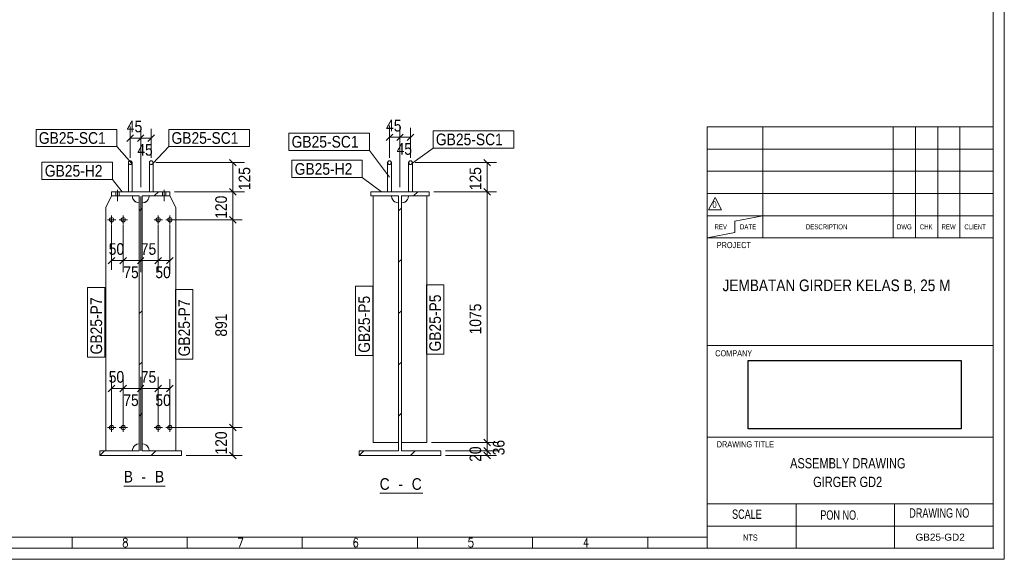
# Model space of a CAD drawing. Header units: millimetres. Extents: x 2 to 405, y 5 to 282.
# Tile 4 of 7: x 194 to 405, y 5 to 121. Entities that reach past the tile are written whole.
import ezdxf

# ---------------------------------------------------------------- set-up
doc = ezdxf.new("R2010")
doc.units = ezdxf.units.MM
doc.linetypes.add('XKITLINE00', pattern=[0])
doc.linetypes.add('XKITLINE01', pattern=[4, 1, -1, 1, -1])
for name, color, linetype, lineweight in [('Bolt', 7, 'Continuous', 0), ('DrawingSheet', 5, 'Continuous', 0), ('OtherObjectType', 1, 'Continuous', 0), ('Part', 2, 'Continuous', 0), ('PartMark', 3, 'Continuous', 0), ('Z-DIMENSIONS', 1, 'Continuous', 0)]:
    doc.layers.add(name, color=color, linetype=linetype, lineweight=lineweight)
doc.styles.add('ARIAL', font='ARIAL.TTF')
doc.styles.add('ARIAL_NARROW', font='ARIALN.TTF')
doc.styles.add('ROMANS', font='ROMANS__.TTF')
doc.styles.add('TECHNICLITE', font='TECHL___.TTF')
picture_1 = doc.add_image_def('image2.png', size_in_pixel=(4018, 1163))

# ---------------------------------------------------------------- blocks, each defined once
blk = doc.blocks.new('*A2')
at = {"layer": 'Part', "linetype": 'XKITLINE00', "lineweight": 0}
for p, q in [((222.76, 82.91), (223.66, 83.81)), ((219.57, 79.71), (220.17, 80.31)), ((219.57, 68.71), (220.17, 69.31)), ((219.57, 57.71), (220.17, 58.31)), ((219.57, 46.71), (220.17, 47.31)), ((219.57, 35.71), (220.17, 36.31)), ((211.12, 27.26), (212.12, 28.26)), ((222.12, 27.26), (223.12, 28.26))]:
    blk.add_line(p, q, dxfattribs=at)
blk = doc.blocks.new('*A3')
at = {"layer": 'Part', "linetype": 'XKITLINE00', "lineweight": 0}
for p, q in [((278.35, 82.91), (279.25, 83.81)), ((275.15, 79.71), (275.75, 80.31)), ((275.15, 68.71), (275.75, 69.31)), ((275.15, 57.71), (275.75, 58.31)), ((275.15, 46.71), (275.75, 47.31)), ((275.15, 35.71), (275.75, 36.31)), ((266.7, 27.26), (267.7, 28.26)), ((277.7, 27.26), (278.7, 28.26)), ((266.7, 27.26), (266.7, 27.26))]:
    blk.add_line(p, q, dxfattribs=at)
blk = doc.blocks.new('*A228')
at = {"layer": 'Bolt', "linetype": 'XKITLINE00', "lineweight": 0}
for p, q in [((214.52, 83.81), (214.52, 82.91)), ((214.87, 84.21), (214.87, 81.81)), ((215.22, 83.81), (215.22, 82.91)), ((224.52, 83.81), (224.52, 82.91)), ((224.87, 84.21), (224.87, 81.81)), ((225.22, 83.81), (225.22, 82.91))]:
    blk.add_line(p, q, dxfattribs=at)
blk = doc.blocks.new('*A229')
at = {"layer": 'Bolt', "linetype": 'XKITLINE00', "lineweight": 0}
for p, q in [((223.62, 76.91), (223.62, 78.71)), ((226.12, 76.91), (226.12, 78.71)), ((224.52, 77.81), (222.72, 77.81)), ((227.02, 77.81), (225.22, 77.81))]:
    blk.add_line(p, q, dxfattribs=at)
for centre in [(223.62, 77.81), (226.12, 77.81)]:
    blk.add_circle(centre, 0.45, dxfattribs=at)
blk = doc.blocks.new('*A230')
at = {"layer": 'Bolt', "linetype": 'XKITLINE00', "lineweight": 0}
for p, q in [((223.62, 32.36), (223.62, 34.16)), ((226.12, 32.36), (226.12, 34.16)), ((224.52, 33.26), (222.72, 33.26)), ((227.02, 33.26), (225.22, 33.26))]:
    blk.add_line(p, q, dxfattribs=at)
for centre in [(223.62, 33.26), (226.12, 33.26)]:
    blk.add_circle(centre, 0.45, dxfattribs=at)
blk = doc.blocks.new('*A231')
at = {"layer": 'Bolt', "linetype": 'XKITLINE00', "lineweight": 0}
for p, q in [((213.62, 78.71), (213.62, 76.91)), ((216.12, 78.71), (216.12, 76.91)), ((212.72, 77.81), (214.52, 77.81)), ((215.22, 77.81), (217.02, 77.81))]:
    blk.add_line(p, q, dxfattribs=at)
for centre in [(213.62, 77.81), (216.12, 77.81)]:
    blk.add_circle(centre, 0.45, dxfattribs=at)
blk = doc.blocks.new('*A232')
at = {"layer": 'Bolt', "linetype": 'XKITLINE00', "lineweight": 0}
for p, q in [((213.62, 34.16), (213.62, 32.36)), ((216.12, 34.16), (216.12, 32.36)), ((212.72, 33.26), (214.52, 33.26)), ((215.22, 33.26), (217.02, 33.26))]:
    blk.add_line(p, q, dxfattribs=at)
for centre in [(213.62, 33.26), (216.12, 33.26)]:
    blk.add_circle(centre, 0.45, dxfattribs=at)
blk = doc.blocks.new('*A233')
at = {"layer": 'Part', "linetype": 'XKITLINE00', "lineweight": 0}
for p, q in [((213.62, 82.91), (213.62, 83.81)), ((213.62, 83.81), (226.12, 83.81)), ((219.57, 82.91), (213.62, 82.91)), ((219.57, 28.26), (219.57, 82.91)), ((226.12, 82.91), (220.17, 82.91)), ((220.17, 82.91), (220.17, 28.26)), ((226.12, 83.81), (226.12, 82.91)), ((211.12, 27.26), (211.12, 28.26)), ((211.12, 28.26), (219.57, 28.26)), ((220.17, 28.26), (228.62, 28.26)), ((228.62, 28.26), (228.62, 27.26)), ((228.62, 27.26), (211.12, 27.26))]:
    blk.add_line(p, q, dxfattribs=at)
blk = doc.blocks.new('*A234')
at = {"layer": 'Part', "linetype": 'XKITLINE00', "lineweight": 0}
for p, q in [((221.67, 82.91), (221.59, 82.44)), ((226.12, 82.91), (227.37, 80.41)), ((220.63, 81.48), (220.17, 81.41)), ((227.37, 80.41), (227.37, 28.26)), ((220.17, 29.76), (220.63, 29.68)), ((221.59, 28.72), (221.67, 28.26))]:
    blk.add_line(p, q, dxfattribs=at)
at = {"layer": 'Part', "linetype": 'XKITLINE01', "lineweight": 0}
for p, q in [((221.59, 82.44), (221.67, 82.91)), ((226.12, 82.91), (221.67, 82.91)), ((220.17, 81.41), (220.63, 81.48)), ((220.17, 29.76), (220.17, 81.41)), ((220.63, 29.68), (220.17, 29.76)), ((221.67, 28.26), (221.59, 28.72)), ((227.37, 28.26), (221.67, 28.26))]:
    blk.add_line(p, q, dxfattribs=at)
at = {"layer": 'Part', "linetype": 'XKITLINE00', "lineweight": 0}
for centre, start, end in [((220.17, 82.91), 288, 342), ((220.17, 28.26), 18, 72)]:
    blk.add_arc(centre, 1.5, start, end, dxfattribs=at)
at = {"layer": 'Part', "linetype": 'XKITLINE01', "lineweight": 0}
for centre, start, end in [((220.17, 82.91), 288, 342), ((220.17, 28.26), 18, 72)]:
    blk.add_arc(centre, 1.5, start, end, dxfattribs=at)
blk = doc.blocks.new('*A235')
at = {"layer": 'Part', "linetype": 'XKITLINE00', "lineweight": 0}
for p, q in [((213.62, 82.91), (212.37, 80.41)), ((218.14, 82.44), (218.07, 82.91)), ((212.37, 80.41), (212.37, 28.26)), ((219.57, 81.41), (219.1, 81.48)), ((219.1, 29.68), (219.57, 29.76)), ((218.07, 28.26), (218.14, 28.72))]:
    blk.add_line(p, q, dxfattribs=at)
at = {"layer": 'Part', "linetype": 'XKITLINE01', "lineweight": 0}
for p, q in [((218.07, 82.91), (213.62, 82.91)), ((218.07, 82.91), (218.14, 82.44)), ((219.1, 81.48), (219.57, 81.41)), ((219.57, 29.76), (219.57, 81.41)), ((219.57, 29.76), (219.1, 29.68)), ((212.37, 28.26), (218.07, 28.26)), ((218.14, 28.72), (218.07, 28.26))]:
    blk.add_line(p, q, dxfattribs=at)
at = {"layer": 'Part', "linetype": 'XKITLINE00', "lineweight": 0}
for centre, start, end in [((219.57, 82.91), 198, 252), ((219.57, 28.26), 108, 162)]:
    blk.add_arc(centre, 1.5, start, end, dxfattribs=at)
at = {"layer": 'Part', "linetype": 'XKITLINE01', "lineweight": 0}
for centre, start, end in [((219.57, 82.91), 198, 252), ((219.57, 28.26), 108, 162)]:
    blk.add_arc(centre, 1.5, start, end, dxfattribs=at)
blk = doc.blocks.new('*A236')
at = {"layer": 'Part', "linetype": 'XKITLINE00', "lineweight": 0}
for p, q in [((217.22, 90.06), (217.33, 90.34)), ((217.22, 90.06), (217.22, 83.81)), ((217.33, 90.34), (217.62, 90.46)), ((217.62, 90.46), (217.9, 90.34)), ((218.02, 90.06), (217.9, 90.34)), ((218.02, 83.81), (218.02, 90.06))]:
    blk.add_line(p, q, dxfattribs=at)
at = {"layer": 'Part', "linetype": 'XKITLINE01', "lineweight": 0}
blk.add_line((218.02, 83.81), (217.22, 83.81), dxfattribs=at)
for start, end in [(45, 225), (225, 45)]:
    blk.add_arc((217.62, 90.06), 0.4, start, end, dxfattribs=at)
blk = doc.blocks.new('*A237')
at = {"layer": 'Part', "linetype": 'XKITLINE00', "lineweight": 0}
for p, q in [((221.72, 90.06), (221.83, 90.34)), ((221.72, 90.06), (221.72, 83.81)), ((221.83, 90.34), (222.12, 90.46)), ((222.12, 90.46), (222.4, 90.34)), ((222.52, 90.06), (222.4, 90.34)), ((222.52, 83.81), (222.52, 90.06))]:
    blk.add_line(p, q, dxfattribs=at)
at = {"layer": 'Part', "linetype": 'XKITLINE01', "lineweight": 0}
blk.add_line((221.72, 83.81), (222.52, 83.81), dxfattribs=at)
for start, end in [(45, 225), (225, 45)]:
    blk.add_arc((222.12, 90.06), 0.4, start, end, dxfattribs=at)
blk = doc.blocks.new('*A238')
at = {"layer": 'Part', "linetype": 'XKITLINE00', "lineweight": 0}
for p, q in [((269.2, 82.91), (269.2, 83.81)), ((269.2, 83.81), (281.7, 83.81)), ((275.15, 82.91), (269.2, 82.91)), ((275.15, 28.26), (275.15, 82.91)), ((281.7, 82.91), (275.75, 82.91)), ((275.75, 82.91), (275.75, 28.26)), ((281.7, 83.81), (281.7, 82.91)), ((266.7, 27.26), (266.7, 28.26)), ((266.7, 28.26), (275.15, 28.26)), ((275.75, 28.26), (284.2, 28.26)), ((284.2, 28.26), (284.2, 27.26)), ((284.2, 27.26), (266.7, 27.26))]:
    blk.add_line(p, q, dxfattribs=at)
blk = doc.blocks.new('*A239')
at = {"layer": 'Part', "linetype": 'XKITLINE00', "lineweight": 0}
for p, q in [((277.25, 82.91), (277.18, 82.44)), ((281.2, 82.91), (281.2, 30.06)), ((276.22, 81.48), (275.75, 81.41)), ((275.75, 30.06), (281.2, 30.06))]:
    blk.add_line(p, q, dxfattribs=at)
at = {"layer": 'Part', "linetype": 'XKITLINE01', "lineweight": 0}
for p, q in [((277.18, 82.44), (277.25, 82.91)), ((277.25, 82.91), (281.2, 82.91)), ((275.75, 81.41), (276.22, 81.48)), ((275.75, 81.41), (275.75, 30.06))]:
    blk.add_line(p, q, dxfattribs=at)
at = {"layer": 'Part', "linetype": 'XKITLINE00', "lineweight": 0}
blk.add_arc((275.75, 82.91), 1.5, 288, 342, dxfattribs=at)
at = {"layer": 'Part', "linetype": 'XKITLINE01', "lineweight": 0}
blk.add_arc((275.75, 82.91), 1.5, 288, 342, dxfattribs=at)
blk = doc.blocks.new('*A240')
at = {"layer": 'Part', "linetype": 'XKITLINE00', "lineweight": 0}
for p, q in [((269.7, 82.91), (269.7, 30.06)), ((273.73, 82.44), (273.65, 82.91)), ((275.15, 81.41), (274.69, 81.48)), ((269.7, 30.06), (275.15, 30.06))]:
    blk.add_line(p, q, dxfattribs=at)
at = {"layer": 'Part', "linetype": 'XKITLINE01', "lineweight": 0}
for p, q in [((269.7, 82.91), (273.65, 82.91)), ((273.65, 82.91), (273.73, 82.44)), ((274.69, 81.48), (275.15, 81.41)), ((275.15, 30.06), (275.15, 81.41))]:
    blk.add_line(p, q, dxfattribs=at)
at = {"layer": 'Part', "linetype": 'XKITLINE00', "lineweight": 0}
blk.add_arc((275.15, 82.91), 1.5, 198, 252, dxfattribs=at)
at = {"layer": 'Part', "linetype": 'XKITLINE01', "lineweight": 0}
blk.add_arc((275.15, 82.91), 1.5, 198, 252, dxfattribs=at)
blk = doc.blocks.new('*A241')
at = {"layer": 'Part', "linetype": 'XKITLINE01', "lineweight": 0}
for p, q in [((272.8, 90.06), (272.8, 83.81)), ((272.8, 90.06), (272.92, 89.77)), ((272.92, 89.77), (273.2, 89.66)), ((273.2, 89.66), (273.48, 89.77)), ((273.48, 89.77), (273.6, 90.06)), ((273.6, 90.06), (273.6, 83.81)), ((273.6, 83.81), (272.8, 83.81))]:
    blk.add_line(p, q, dxfattribs=at)
for start, end in [(135, 315), (315, 135)]:
    blk.add_arc((273.2, 90.06), 0.4, start, end, dxfattribs=at)
blk = doc.blocks.new('*A242')
at = {"layer": 'Part', "linetype": 'XKITLINE01', "lineweight": 0}
for p, q in [((277.3, 90.06), (277.3, 83.81)), ((277.3, 90.06), (277.42, 89.77)), ((277.42, 89.77), (277.7, 89.66)), ((277.7, 89.66), (277.98, 89.77)), ((277.98, 89.77), (278.1, 90.06)), ((278.1, 90.06), (278.1, 83.81)), ((277.3, 83.81), (278.1, 83.81))]:
    blk.add_line(p, q, dxfattribs=at)
for start, end in [(135, 315), (315, 135)]:
    blk.add_arc((277.7, 90.06), 0.4, start, end, dxfattribs=at)
blk = doc.blocks.new('*A243')
at = {"layer": 'Part', "linetype": 'XKITLINE00', "lineweight": 0}
for p, q in [((272.8, 90.06), (272.92, 90.34)), ((272.8, 90.06), (272.8, 83.81)), ((272.92, 90.34), (273.2, 90.46)), ((273.2, 90.46), (273.48, 90.34)), ((273.6, 90.06), (273.48, 90.34)), ((273.6, 83.81), (273.6, 90.06))]:
    blk.add_line(p, q, dxfattribs=at)
at = {"layer": 'Part', "linetype": 'XKITLINE01', "lineweight": 0}
blk.add_line((273.6, 83.81), (272.8, 83.81), dxfattribs=at)
for start, end in [(45, 225), (225, 45)]:
    blk.add_arc((273.2, 90.06), 0.4, start, end, dxfattribs=at)
blk = doc.blocks.new('*A244')
at = {"layer": 'Part', "linetype": 'XKITLINE00', "lineweight": 0}
for p, q in [((277.3, 90.06), (277.42, 90.34)), ((277.3, 90.06), (277.3, 83.81)), ((277.42, 90.34), (277.7, 90.46)), ((277.7, 90.46), (277.98, 90.34)), ((278.1, 90.06), (277.98, 90.34)), ((278.1, 83.81), (278.1, 90.06))]:
    blk.add_line(p, q, dxfattribs=at)
at = {"layer": 'Part', "linetype": 'XKITLINE01', "lineweight": 0}
blk.add_line((277.3, 83.81), (278.1, 83.81), dxfattribs=at)
for start, end in [(45, 225), (225, 45)]:
    blk.add_arc((277.7, 90.06), 0.4, start, end, dxfattribs=at)
blk = doc.blocks.new('*A245')
at = {"layer": 'DrawingSheet', "linetype": 'XKITLINE00', "lineweight": 0}
for p, q in [((405, 5), (405, 282)), ((5, 5), (405, 5))]:
    blk.add_line(p, q, dxfattribs=at)
blk = doc.blocks.new('*A247')
at = {"layer": 'OtherObjectType', "linetype": 'XKITLINE00', "lineweight": 0}
for p, q in [((405, 5), (405, 282)), ((402.62, 279.62), (402.62, 7.38)), ((402.62, 63.21), (402.62, 277.24)), ((402.62, 63.21), (402.62, 277.24)), ((341.31, 7.38), (341.31, 97.73)), ((341.31, 97.72), (402.62, 97.72)), ((353.22, 73.91), (353.22, 97.72)), ((353.22, 73.91), (353.22, 97.72)), ((381.19, 73.91), (381.19, 97.72)), ((381.19, 73.91), (381.19, 97.72)), ((385.96, 73.91), (385.96, 97.72)), ((385.96, 73.91), (385.96, 97.72)), ((390.72, 73.91), (390.72, 97.72)), ((390.72, 73.91), (390.72, 97.72)), ((395.48, 73.91), (395.48, 97.72)), ((395.48, 73.91), (395.48, 97.72)), ((341.31, 92.96), (402.62, 92.96)), ((341.31, 92.96), (402.62, 92.96)), ((341.31, 88.2), (402.62, 88.2)), ((341.31, 88.2), (402.62, 88.2)), ((341.31, 83.44), (402.62, 83.44)), ((341.6, 79.92), (342.99, 82.61)), ((342.99, 82.61), (344.37, 79.92)), ((341.31, 78.67), (402.62, 78.67)), ((344.37, 79.92), (341.6, 79.92)), ((347.26, 77.48), (353.22, 78.67)), ((347.26, 75.1), (347.26, 77.48)), ((347.26, 75.1), (341.31, 73.91)), ((341.31, 73.91), (402.62, 73.91)), ((341.31, 50.85), (402.62, 50.85)), ((341.31, 31.19), (402.62, 31.19)), ((341.31, 16.9), (402.62, 16.9)), ((360.35, 16.9), (360.35, 7.38)), ((381.48, 16.9), (381.48, 7.38)), ((341.31, 12.14), (402.62, 12.14)), ((9.76, 9.76), (341.31, 9.76)), ((205.14, 9.76), (205.14, 7.38)), ((229.83, 9.76), (229.83, 7.38)), ((254.51, 9.76), (254.51, 7.38)), ((279.2, 9.76), (279.2, 7.38)), ((303.88, 9.76), (303.88, 7.38)), ((328.57, 9.76), (328.57, 7.38)), ((328.57, 9.76), (328.57, 7.38)), ((402.79, 7.38), (7.38, 7.38)), ((5, 5), (405, 5))]:
    blk.add_line(p, q, dxfattribs=at)
at = {"layer": 'OtherObjectType'}
for s, height, style, width, p in [('0', 1.44, 'TECHNICLITE', 0.85, (342.44, 80.32)), ('REV', 1.071, 'TECHNICLITE', 0.85, (342.88, 75.76)), ('DATE', 1.071, 'TECHNICLITE', 0.85, (348.33, 75.76)), ('DESCRIPTION', 1.0714, 'TECHNICLITE', 0.85, (362.46, 75.76)), ('DWG', 1.071, 'TECHNICLITE', 0.85, (381.98, 75.76)), ('CHK', 1.071, 'TECHNICLITE', 0.85, (386.89, 75.76)), ('REW', 1.071, 'TECHNICLITE', 0.85, (391.54, 75.76)), ('CLIENT', 1.071, 'TECHNICLITE', 0.85, (396.43, 75.76)), ('PROJECT', 1.321, 'ARIAL', 0.85, (343.35, 71.73)), ('JEMBATAN GIRDER KELAS B, 25 M', 2.5, 'ARIAL_NARROW', 1.02, (344.6, 62.5)), ('COMPANY', 1.321, 'ARIAL', 0.85, (343.02, 48.52)), ('DRAWING TITLE', 1.3207, 'ARIAL', 0.85, (343.35, 29)), ('ASSEMBLY DRAWING', 2.2, 'ARIAL_NARROW', 0.935, (359.08, 24.5)), ('GIRGER GD2', 2.2, 'ARIAL_NARROW', 0.935, (364.02, 20.5)), ('SCALE', 2, 'TECHNICLITE', 0.85, (346.63, 13.68)), ('PON NO.', 2, 'TECHNICLITE', 0.85, (365.55, 13.49)), ('DRAWING NO', 2, 'TECHNICLITE', 0.85, (384.62, 13.93)), ('8', 1.9, 'ROMANS', 0.85, (215.88, 7.62)), ('7', 1.9, 'ROMANS', 0.85, (240.57, 7.62)), ('6', 1.9, 'ROMANS', 0.85, (265.25, 7.62)), ('5', 1.9, 'ROMANS', 0.85, (289.94, 7.62)), ('4', 1.9, 'ROMANS', 0.85, (314.62, 7.62)), ('4', 1.9, 'ROMANS', 0.85, (314.62, 7.62)), ('NTS', 1.321, 'ARIAL', 0.85, (349, 9)), ('GB25-GD2', 1.5, 'ARIAL', 1.02, (385.96, 9))]:
    blk.add_text(s, height=height, dxfattribs=dict(at, style=style, width=width)).set_placement(p)
image = blk.add_image(picture_1, insert=(350.06, 32.98), size_in_units=(45.7, 14.66))
blk = doc.blocks.new('*A328')
at = {"layer": 'Z-DIMENSIONS', "linetype": 'XKITLINE00', "lineweight": 0}
for p, q in [((217.62, 91.06), (217.62, 97.81)), ((219.87, 84.81), (219.87, 97.81)), ((218.32, 96.02), (216.91, 94.6)), ((217.62, 95.31), (219.87, 95.31)), ((220.57, 96.02), (219.16, 94.6))]:
    blk.add_line(p, q, dxfattribs=at)
at = {"layer": 'Z-DIMENSIONS'}
for p in [(217.62, 95.31), (219.87, 95.31)]:
    blk.add_point(p, dxfattribs=at)
at = {"layer": 'Z-DIMENSIONS', "style": 'ARIAL', "width": 0.85}
blk.add_text('45', height=2.5, dxfattribs=at).set_placement((216.89, 96.56))
blk = doc.blocks.new('*A329')
at = {"layer": 'Z-DIMENSIONS', "linetype": 'XKITLINE00', "lineweight": 0}
for p, q in [((219.87, 84.81), (219.87, 97.31)), ((222.12, 91.06), (222.12, 97.31)), ((220.57, 96.02), (219.16, 94.6)), ((219.87, 95.31), (222.12, 95.31)), ((222.82, 96.02), (221.41, 94.6))]:
    blk.add_line(p, q, dxfattribs=at)
at = {"layer": 'Z-DIMENSIONS'}
for p in [(219.87, 95.31), (222.12, 95.31)]:
    blk.add_point(p, dxfattribs=at)
at = {"layer": 'Z-DIMENSIONS', "style": 'ARIAL', "width": 0.85}
blk.add_text('45', height=2.5, dxfattribs=at).set_placement((219.14, 91.56))
blk = doc.blocks.new('*A330')
at = {"layer": 'Z-DIMENSIONS', "linetype": 'XKITLINE00', "lineweight": 0}
for p, q in [((214.32, 42.33), (212.91, 40.91)), ((213.62, 34.26), (213.62, 44.12)), ((216.82, 42.33), (215.41, 40.91)), ((216.12, 34.26), (216.12, 44.12)), ((213.62, 41.62), (216.12, 41.62))]:
    blk.add_line(p, q, dxfattribs=at)
at = {"layer": 'Z-DIMENSIONS'}
for p in [(213.62, 41.62), (216.12, 41.62)]:
    blk.add_point(p, dxfattribs=at)
at = {"layer": 'Z-DIMENSIONS', "style": 'ARIAL', "width": 0.85}
blk.add_text('50', height=2.5, dxfattribs=at).set_placement((213.01, 42.87))
blk = doc.blocks.new('*A331')
at = {"layer": 'Z-DIMENSIONS', "linetype": 'XKITLINE00', "lineweight": 0}
for p, q in [((216.82, 42.33), (215.41, 40.91)), ((216.12, 34.26), (216.12, 43.62)), ((220.57, 42.33), (219.16, 40.91)), ((219.87, 28.26), (219.87, 43.62)), ((216.12, 41.62), (219.87, 41.62))]:
    blk.add_line(p, q, dxfattribs=at)
at = {"layer": 'Z-DIMENSIONS'}
for p in [(216.12, 41.62), (219.87, 41.62)]:
    blk.add_point(p, dxfattribs=at)
at = {"layer": 'Z-DIMENSIONS', "style": 'ARIAL', "width": 0.85}
blk.add_text('75', height=2.5, dxfattribs=at).set_placement((216.14, 37.87))
blk = doc.blocks.new('*A332')
at = {"layer": 'Z-DIMENSIONS', "linetype": 'XKITLINE00', "lineweight": 0}
for p, q in [((220.57, 42.33), (219.16, 40.91)), ((219.87, 28.26), (219.87, 44.12)), ((224.32, 42.33), (222.91, 40.91)), ((223.62, 34.26), (223.62, 44.12)), ((219.87, 41.62), (223.62, 41.62))]:
    blk.add_line(p, q, dxfattribs=at)
at = {"layer": 'Z-DIMENSIONS'}
for p in [(219.87, 41.62), (223.62, 41.62)]:
    blk.add_point(p, dxfattribs=at)
at = {"layer": 'Z-DIMENSIONS', "style": 'ARIAL', "width": 0.85}
blk.add_text('75', height=2.5, dxfattribs=at).set_placement((219.89, 42.87))
blk = doc.blocks.new('*A333')
at = {"layer": 'Z-DIMENSIONS', "linetype": 'XKITLINE00', "lineweight": 0}
for p, q in [((224.32, 42.33), (222.91, 40.91)), ((223.62, 34.26), (223.62, 43.62)), ((226.82, 42.33), (225.41, 40.91)), ((226.12, 34.26), (226.12, 43.62)), ((223.62, 41.62), (226.12, 41.62))]:
    blk.add_line(p, q, dxfattribs=at)
at = {"layer": 'Z-DIMENSIONS'}
for p in [(223.62, 41.62), (226.12, 41.62)]:
    blk.add_point(p, dxfattribs=at)
at = {"layer": 'Z-DIMENSIONS', "style": 'ARIAL', "width": 0.85}
blk.add_text('50', height=2.5, dxfattribs=at).set_placement((223.01, 37.87))
blk = doc.blocks.new('*A334')
at = {"layer": 'Z-DIMENSIONS', "linetype": 'XKITLINE00', "lineweight": 0}
for p, q in [((213.62, 76.81), (213.62, 67.04)), ((216.12, 76.81), (216.12, 67.04)), ((214.32, 69.74), (212.91, 68.33)), ((216.82, 69.74), (215.41, 68.33)), ((213.62, 69.04), (216.12, 69.04))]:
    blk.add_line(p, q, dxfattribs=at)
at = {"layer": 'Z-DIMENSIONS'}
for p in [(213.62, 69.04), (216.12, 69.04)]:
    blk.add_point(p, dxfattribs=at)
at = {"layer": 'Z-DIMENSIONS', "style": 'ARIAL', "width": 0.85}
blk.add_text('50', height=2.5, dxfattribs=at).set_placement((213.01, 70.29))
blk = doc.blocks.new('*A335')
at = {"layer": 'Z-DIMENSIONS', "linetype": 'XKITLINE00', "lineweight": 0}
for p, q in [((219.87, 82.81), (219.87, 66.54)), ((216.12, 76.81), (216.12, 66.54)), ((216.82, 69.74), (215.41, 68.33)), ((220.57, 69.74), (219.16, 68.33)), ((216.12, 69.04), (219.87, 69.04))]:
    blk.add_line(p, q, dxfattribs=at)
at = {"layer": 'Z-DIMENSIONS'}
for p in [(216.12, 69.04), (219.87, 69.04)]:
    blk.add_point(p, dxfattribs=at)
at = {"layer": 'Z-DIMENSIONS', "style": 'ARIAL', "width": 0.85}
blk.add_text('75', height=2.5, dxfattribs=at).set_placement((216.14, 65.29))
blk = doc.blocks.new('*A336')
at = {"layer": 'Z-DIMENSIONS', "linetype": 'XKITLINE00', "lineweight": 0}
for p, q in [((219.87, 82.81), (219.87, 67.04)), ((223.62, 76.81), (223.62, 67.04)), ((220.57, 69.74), (219.16, 68.33)), ((224.32, 69.74), (222.91, 68.33)), ((219.87, 69.04), (223.62, 69.04))]:
    blk.add_line(p, q, dxfattribs=at)
at = {"layer": 'Z-DIMENSIONS'}
for p in [(219.87, 69.04), (223.62, 69.04)]:
    blk.add_point(p, dxfattribs=at)
at = {"layer": 'Z-DIMENSIONS', "style": 'ARIAL', "width": 0.85}
blk.add_text('75', height=2.5, dxfattribs=at).set_placement((219.89, 70.29))
blk = doc.blocks.new('*A337')
at = {"layer": 'Z-DIMENSIONS', "linetype": 'XKITLINE00', "lineweight": 0}
for p, q in [((223.62, 76.81), (223.62, 66.54)), ((226.12, 76.81), (226.12, 66.54)), ((224.32, 69.74), (222.91, 68.33)), ((226.82, 69.74), (225.41, 68.33)), ((223.62, 69.04), (226.12, 69.04))]:
    blk.add_line(p, q, dxfattribs=at)
at = {"layer": 'Z-DIMENSIONS'}
for p in [(223.62, 69.04), (226.12, 69.04)]:
    blk.add_point(p, dxfattribs=at)
at = {"layer": 'Z-DIMENSIONS', "style": 'ARIAL', "width": 0.85}
blk.add_text('50', height=2.5, dxfattribs=at).set_placement((223.01, 65.29))
blk = doc.blocks.new('*A338')
at = {"layer": 'Z-DIMENSIONS', "linetype": 'XKITLINE00', "lineweight": 0}
for p, q in [((238.9, 33.96), (240.31, 32.55)), ((227.12, 33.26), (241.6, 33.26)), ((239.6, 27.26), (239.6, 33.26)), ((238.9, 27.96), (240.31, 26.55)), ((229.62, 27.26), (241.6, 27.26))]:
    blk.add_line(p, q, dxfattribs=at)
at = {"layer": 'Z-DIMENSIONS'}
for p in [(239.6, 33.26), (239.6, 27.26)]:
    blk.add_point(p, dxfattribs=at)
at = {"layer": 'Z-DIMENSIONS', "style": 'ARIAL', "width": 0.85}
blk.add_text('120', height=2.5, rotation=90.0002, dxfattribs=at).set_placement((238.35, 27.47))
blk = doc.blocks.new('*A339')
at = {"layer": 'Z-DIMENSIONS', "linetype": 'XKITLINE00', "lineweight": 0}
for p, q in [((238.9, 78.51), (240.31, 77.1)), ((227.12, 77.81), (241.6, 77.81)), ((239.6, 33.26), (239.6, 77.81)), ((238.9, 33.96), (240.31, 32.55)), ((227.12, 33.26), (241.6, 33.26))]:
    blk.add_line(p, q, dxfattribs=at)
at = {"layer": 'Z-DIMENSIONS'}
for p in [(239.6, 77.81), (239.6, 33.26)]:
    blk.add_point(p, dxfattribs=at)
at = {"layer": 'Z-DIMENSIONS', "style": 'ARIAL', "width": 0.85}
blk.add_text('891', height=2.5, rotation=90.0002, dxfattribs=at).set_placement((238.35, 52.75))
blk = doc.blocks.new('*A340')
at = {"layer": 'Z-DIMENSIONS', "linetype": 'XKITLINE00', "lineweight": 0}
for p, q in [((238.9, 84.51), (240.31, 83.1)), ((227.12, 83.81), (241.6, 83.81)), ((239.6, 77.81), (239.6, 83.81)), ((238.9, 78.51), (240.31, 77.1)), ((227.12, 77.81), (241.6, 77.81))]:
    blk.add_line(p, q, dxfattribs=at)
at = {"layer": 'Z-DIMENSIONS'}
for p in [(239.6, 83.81), (239.6, 77.81)]:
    blk.add_point(p, dxfattribs=at)
at = {"layer": 'Z-DIMENSIONS', "style": 'ARIAL', "width": 0.85}
blk.add_text('120', height=2.5, rotation=90.0002, dxfattribs=at).set_placement((238.35, 78.02))
blk = doc.blocks.new('*A341')
at = {"layer": 'Z-DIMENSIONS', "linetype": 'XKITLINE00', "lineweight": 0}
for p, q in [((223.12, 90.06), (242.1, 90.06)), ((238.9, 90.76), (240.31, 89.35)), ((239.6, 83.81), (239.6, 90.06)), ((238.9, 84.51), (240.31, 83.1)), ((227.12, 83.81), (242.1, 83.81))]:
    blk.add_line(p, q, dxfattribs=at)
at = {"layer": 'Z-DIMENSIONS'}
for p in [(239.6, 90.06), (239.6, 83.81)]:
    blk.add_point(p, dxfattribs=at)
at = {"layer": 'Z-DIMENSIONS', "style": 'ARIAL', "width": 0.85}
blk.add_text('125', height=2.5, rotation=90.0002, dxfattribs=at).set_placement((243.35, 84.15))
blk = doc.blocks.new('*A342')
at = {"layer": 'PartMark', "linetype": 'XKITLINE00', "lineweight": 0}
for p, q in [((198.7, 90.16), (213.8, 90.16)), ((198.7, 86.46), (198.7, 90.16)), ((213.8, 86.46), (213.8, 90.16)), ((198.7, 86.46), (213.8, 86.46)), ((215.87, 83.78), (213.8, 86.46))]:
    blk.add_line(p, q, dxfattribs=at)
at = {"layer": 'PartMark', "style": 'ARIAL', "width": 0.85}
blk.add_text('GB25-H2', height=2.5, dxfattribs=at).set_placement((199.3, 87.06))
blk = doc.blocks.new('*A343')
at = {"layer": 'PartMark', "linetype": 'XKITLINE00', "lineweight": 0}
for p, q in [((208.49, 48.34), (208.49, 63.26)), ((212.19, 63.26), (208.49, 63.26)), ((212.19, 48.34), (212.19, 63.26)), ((212.19, 48.34), (208.49, 48.34))]:
    blk.add_line(p, q, dxfattribs=at)
at = {"layer": 'PartMark', "style": 'ARIAL', "width": 0.85}
blk.add_text('GB25-P7', height=2.5, rotation=90.0002, dxfattribs=at).set_placement((211.59, 48.94))
blk = doc.blocks.new('*A344')
at = {"layer": 'PartMark', "linetype": 'XKITLINE00', "lineweight": 0}
for p, q in [((227.33, 47.91), (227.33, 62.83)), ((231.03, 62.83), (227.33, 62.83)), ((231.03, 47.91), (231.03, 62.83)), ((231.03, 47.91), (227.33, 47.91))]:
    blk.add_line(p, q, dxfattribs=at)
at = {"layer": 'PartMark', "style": 'ARIAL', "width": 0.85}
blk.add_text('GB25-P7', height=2.5, rotation=90.0002, dxfattribs=at).set_placement((230.43, 48.51))
blk = doc.blocks.new('*A345')
at = {"layer": 'PartMark', "linetype": 'XKITLINE00', "lineweight": 0}
for p, q in [((225.86, 97.2), (243.18, 97.2)), ((225.86, 93.5), (225.86, 97.2)), ((243.18, 93.5), (243.18, 97.2)), ((222.43, 89.9), (225.86, 93.5)), ((225.86, 93.5), (243.18, 93.5))]:
    blk.add_line(p, q, dxfattribs=at)
at = {"layer": 'PartMark', "style": 'ARIAL', "width": 0.85}
blk.add_text('GB25-SC1', height=2.5, dxfattribs=at).set_placement((226.46, 94.1))
blk = doc.blocks.new('*A346')
at = {"layer": 'PartMark', "linetype": 'XKITLINE00', "lineweight": 0}
for p, q in [((197.42, 97.2), (214.74, 97.2)), ((197.42, 93.5), (197.42, 97.2)), ((214.74, 93.5), (214.74, 97.2)), ((197.42, 93.5), (214.74, 93.5)), ((217.93, 89.9), (214.74, 93.5))]:
    blk.add_line(p, q, dxfattribs=at)
at = {"layer": 'PartMark', "style": 'ARIAL', "width": 0.85}
blk.add_text('GB25-SC1', height=2.5, dxfattribs=at).set_placement((198.02, 94.1))
blk = doc.blocks.new('*A347')
at = {"layer": 'OtherObjectType', "linetype": 'XKITLINE00', "lineweight": 0}
blk.add_line((216.23, 20.72), (225.14, 20.72), dxfattribs=at)
at = {"layer": 'OtherObjectType', "style": 'ARIAL', "width": 0.85}
for s, p in [('B', (216.23, 21.47)), ('B', (222.92, 21.47)), (' - ', (219.2, 21.47))]:
    blk.add_text(s, height=2.5, dxfattribs=at).set_placement(p)
blk = doc.blocks.new('*A348')
at = {"layer": 'Z-DIMENSIONS', "linetype": 'XKITLINE00', "lineweight": 0}
for p, q in [((285.2, 28.26), (296.11, 28.26)), ((293.4, 28.96), (294.82, 27.55)), ((293.4, 27.96), (294.82, 26.55)), ((294.11, 27.26), (294.11, 28.26)), ((285.2, 27.26), (296.11, 27.26))]:
    blk.add_line(p, q, dxfattribs=at)
at = {"layer": 'Z-DIMENSIONS'}
for p in [(294.11, 28.26), (294.11, 27.26)]:
    blk.add_point(p, dxfattribs=at)
at = {"layer": 'Z-DIMENSIONS', "style": 'ARIAL', "width": 0.85}
blk.add_text('20', height=2.5, rotation=90.0002, dxfattribs=at).set_placement((292.86, 25.9))
blk = doc.blocks.new('*A349')
at = {"layer": 'Z-DIMENSIONS', "linetype": 'XKITLINE00', "lineweight": 0}
for p, q in [((282.2, 30.06), (296.61, 30.06)), ((293.4, 30.76), (294.82, 29.35)), ((294.11, 28.26), (294.11, 30.06)), ((285.2, 28.26), (296.61, 28.26)), ((293.4, 28.96), (294.82, 27.55))]:
    blk.add_line(p, q, dxfattribs=at)
at = {"layer": 'Z-DIMENSIONS'}
for p in [(294.11, 30.06), (294.11, 28.26)]:
    blk.add_point(p, dxfattribs=at)
at = {"layer": 'Z-DIMENSIONS', "style": 'ARIAL', "width": 0.85}
blk.add_text('36', height=2.5, rotation=90.0002, dxfattribs=at).set_placement((297.86, 27.3))
blk = doc.blocks.new('*A350')
at = {"layer": 'Z-DIMENSIONS', "linetype": 'XKITLINE00', "lineweight": 0}
for p, q in [((293.4, 84.51), (294.82, 83.1)), ((282.7, 83.81), (296.11, 83.81)), ((294.11, 30.06), (294.11, 83.81)), ((282.2, 30.06), (296.11, 30.06)), ((293.4, 30.76), (294.82, 29.35))]:
    blk.add_line(p, q, dxfattribs=at)
at = {"layer": 'Z-DIMENSIONS'}
for p in [(294.11, 83.81), (294.11, 30.06)]:
    blk.add_point(p, dxfattribs=at)
at = {"layer": 'Z-DIMENSIONS', "style": 'ARIAL', "width": 0.85}
blk.add_text('1075', height=2.5, rotation=90.0002, dxfattribs=at).set_placement((292.86, 53.22))
blk = doc.blocks.new('*A351')
at = {"layer": 'Z-DIMENSIONS', "linetype": 'XKITLINE00', "lineweight": 0}
for p, q in [((278.7, 90.06), (296.11, 90.06)), ((293.4, 90.76), (294.82, 89.35)), ((294.11, 83.81), (294.11, 90.06)), ((293.4, 84.51), (294.82, 83.1)), ((282.7, 83.81), (296.11, 83.81))]:
    blk.add_line(p, q, dxfattribs=at)
at = {"layer": 'Z-DIMENSIONS'}
for p in [(294.11, 90.06), (294.11, 83.81)]:
    blk.add_point(p, dxfattribs=at)
at = {"layer": 'Z-DIMENSIONS', "style": 'ARIAL', "width": 0.85}
blk.add_text('125', height=2.5, rotation=90.0002, dxfattribs=at).set_placement((292.86, 84.15))
blk = doc.blocks.new('*A352')
at = {"layer": 'Z-DIMENSIONS', "linetype": 'XKITLINE00', "lineweight": 0}
for p, q in [((273.2, 91.06), (273.2, 97.99)), ((275.45, 84.81), (275.45, 97.99)), ((273.91, 96.2), (272.49, 94.79)), ((273.2, 95.49), (275.45, 95.49)), ((276.16, 96.2), (274.74, 94.79))]:
    blk.add_line(p, q, dxfattribs=at)
at = {"layer": 'Z-DIMENSIONS'}
for p in [(273.2, 95.49), (275.45, 95.49)]:
    blk.add_point(p, dxfattribs=at)
at = {"layer": 'Z-DIMENSIONS', "style": 'ARIAL', "width": 0.85}
blk.add_text('45', height=2.5, dxfattribs=at).set_placement((272.47, 96.74))
blk = doc.blocks.new('*A353')
at = {"layer": 'Z-DIMENSIONS', "linetype": 'XKITLINE00', "lineweight": 0}
for p, q in [((275.45, 84.81), (275.45, 97.49)), ((277.7, 91.06), (277.7, 97.49)), ((276.16, 96.2), (274.74, 94.79)), ((275.45, 95.49), (277.7, 95.49)), ((278.41, 96.2), (276.99, 94.79))]:
    blk.add_line(p, q, dxfattribs=at)
at = {"layer": 'Z-DIMENSIONS'}
for p in [(275.45, 95.49), (277.7, 95.49)]:
    blk.add_point(p, dxfattribs=at)
at = {"layer": 'Z-DIMENSIONS', "style": 'ARIAL', "width": 0.85}
blk.add_text('45', height=2.5, dxfattribs=at).set_placement((274.72, 91.74))
blk = doc.blocks.new('*A354')
at = {"layer": 'PartMark', "linetype": 'XKITLINE00', "lineweight": 0}
for p, q in [((265.92, 48.68), (265.92, 63.59)), ((269.62, 63.59), (265.92, 63.59)), ((269.62, 48.68), (269.62, 63.59)), ((269.62, 48.68), (265.92, 48.68))]:
    blk.add_line(p, q, dxfattribs=at)
at = {"layer": 'PartMark', "style": 'ARIAL', "width": 0.85}
blk.add_text('GB25-P5', height=2.5, rotation=90.0002, dxfattribs=at).set_placement((269.02, 49.28))
blk = doc.blocks.new('*A355')
at = {"layer": 'PartMark', "linetype": 'XKITLINE00', "lineweight": 0}
for p, q in [((281.13, 48.96), (281.13, 63.87)), ((284.83, 63.87), (281.13, 63.87)), ((284.83, 48.96), (284.83, 63.87)), ((284.83, 48.96), (281.13, 48.96))]:
    blk.add_line(p, q, dxfattribs=at)
at = {"layer": 'PartMark', "style": 'ARIAL', "width": 0.85}
blk.add_text('GB25-P5', height=2.5, rotation=90.0002, dxfattribs=at).set_placement((284.23, 49.56))
blk = doc.blocks.new('*A356')
at = {"layer": 'PartMark', "linetype": 'XKITLINE00', "lineweight": 0}
for p, q in [((252.27, 90.56), (267.36, 90.56)), ((252.27, 86.86), (252.27, 90.56)), ((267.36, 86.86), (267.36, 90.56)), ((252.27, 86.86), (267.36, 86.86)), ((271.45, 83.78), (267.36, 86.86))]:
    blk.add_line(p, q, dxfattribs=at)
at = {"layer": 'PartMark', "style": 'ARIAL', "width": 0.85}
blk.add_text('GB25-H2', height=2.5, dxfattribs=at).set_placement((252.87, 87.46))
blk = doc.blocks.new('*A357')
at = {"layer": 'PartMark', "linetype": 'XKITLINE00', "lineweight": 0}
for p, q in [((251.61, 96.38), (268.93, 96.38)), ((251.61, 92.68), (251.61, 96.38)), ((268.93, 92.68), (268.93, 96.38)), ((251.61, 92.68), (268.93, 92.68)), ((273.21, 86.95), (268.93, 92.68))]:
    blk.add_line(p, q, dxfattribs=at)
at = {"layer": 'PartMark', "style": 'ARIAL', "width": 0.85}
blk.add_text('GB25-SC1', height=2.5, dxfattribs=at).set_placement((252.21, 93.28))
blk = doc.blocks.new('*A358')
at = {"layer": 'PartMark', "linetype": 'XKITLINE00', "lineweight": 0}
for p, q in [((282.54, 96.89), (299.86, 96.89)), ((282.54, 93.19), (282.54, 96.89)), ((299.86, 93.19), (299.86, 96.89)), ((278.02, 89.9), (282.54, 93.19)), ((282.54, 93.19), (299.86, 93.19))]:
    blk.add_line(p, q, dxfattribs=at)
at = {"layer": 'PartMark', "style": 'ARIAL', "width": 0.85}
blk.add_text('GB25-SC1', height=2.5, dxfattribs=at).set_placement((283.14, 93.79))
blk = doc.blocks.new('*A359')
at = {"layer": 'OtherObjectType', "linetype": 'XKITLINE00', "lineweight": 0}
blk.add_line((271.1, 19.15), (280.37, 19.15), dxfattribs=at)
at = {"layer": 'OtherObjectType', "style": 'ARIAL', "width": 0.85}
for s, p in [('C', (271.1, 19.9)), ('C', (277.97, 19.9)), (' - ', (274.25, 19.9))]:
    blk.add_text(s, height=2.5, dxfattribs=at).set_placement(p)

msp = doc.modelspace()

# ---------------------------------------------------------------- block references
at = {"lineweight": 0}
for name in ['*A245', '*A247', '*A352', '*A346', '*A328', '*A329', '*A345', '*A353', '*A357', '*A358', '*A342', '*A236', '*A237', '*A341', '*A356', '*A241', '*A243', '*A242', '*A244', '*A351', '*A340', '*A350', '*A2', '*A233', '*A235', '*A228', '*A335', '*A336', '*A234', '*A3', '*A238', '*A240', '*A239', '*A231', '*A229', '*A339', '*A334', '*A337', '*A354', '*A355', '*A343', '*A344', '*A330', '*A332', '*A331', '*A333', '*A232', '*A230', '*A338', '*A349', '*A348', '*A347', '*A359']:
    msp.add_blockref(name, (0, 0), dxfattribs=at)

doc.saveas('drawing.dxf')
